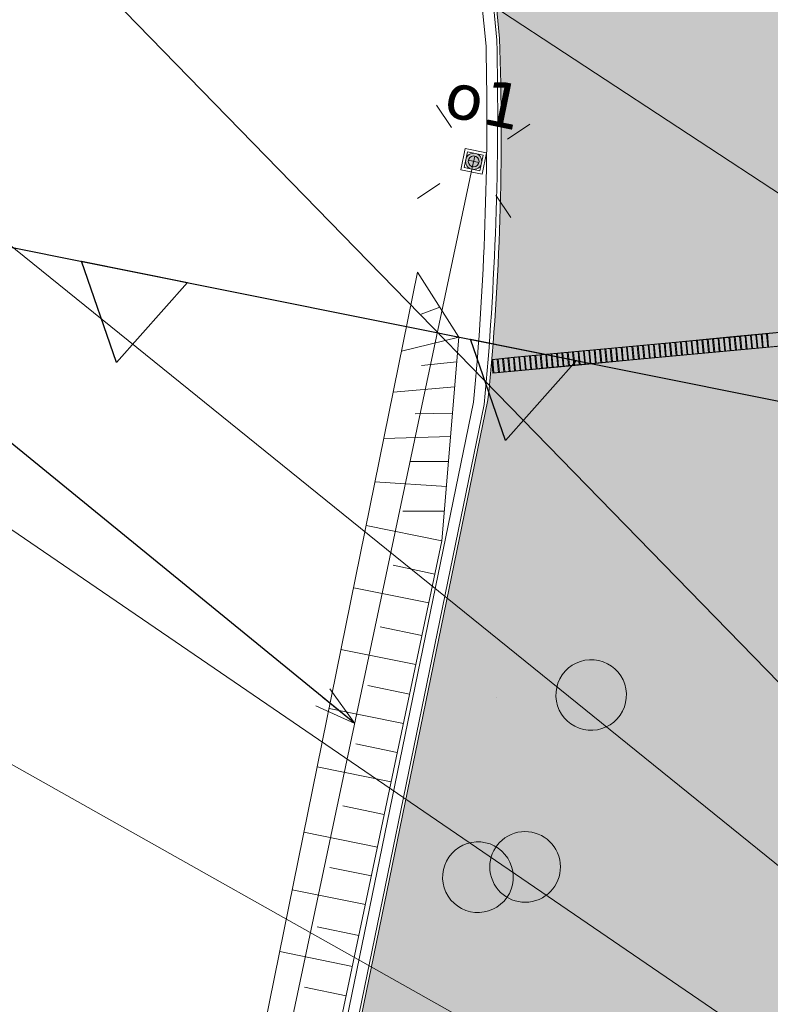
# Model space of a CAD drawing. Header units: metres. Extents: x -94 to 293, y -795 to -637.
# Tile 29 of 48: x 15 to 23, y -692 to -682. Entities that reach past the tile are written whole.
import ezdxf
from ezdxf.lldxf.tags import DXFTag
from ezdxf.xclip import XClip

# ---------------------------------------------------------------- set-up
doc = ezdxf.new("R2010")
doc.units = ezdxf.units.M
doc.header["$MEASUREMENT"] = 0
doc.header["$XCLIPFRAME"] = 0
for name, color, linetype, lineweight in [('0_Nr_pióra__16', 7, 'Continuous', 13), ('0_Nr_pióra__85', 7, 'Continuous', 13), ('_e Słupy ośw_Nr_pióra__1', 7, 'Continuous', 13), ('Mapa Poniatowa - do zatwierdzenia (3)_39_0_Nr_pióra__1', 7, 'Continuous', 13), ('PZT DRZEWA DO USUNIĘCIA _Nr_pióra__244', 7, 'Continuous', 20), ('PZT_Nr_pióra__1', 7, 'Continuous', 13), ('PZT_Nr_pióra__101', 7, 'Continuous', 5), ('PZT_Nr_pióra__18', 9, 'Continuous', 13), ('PZT_Nr_pióra__21', 7, 'Continuous', 25)]:
    doc.layers.add(name, color=color, linetype=linetype, lineweight=lineweight)
for name, color, linetype, lineweight, true_color in [('_e Opisy_Nr_pióra__218', 7, 'Continuous', 15, 0xd90005), ('_e_elektryka_Nr_pióra__218', 7, 'Continuous', 15, 0xd90005), ('PZT DRZEWA DO USUNIĘCIA _Nr_pióra__220', 7, 'Continuous', 5, 0xd90005), ('PZT_Nr_pióra__201', 7, 'Continuous', 5, 0x595959), ('PZT_Nr_pióra__212', 7, 'Continuous', 15, 0x5eaeff)]:
    doc.layers.add(name, color=color, linetype=linetype, lineweight=lineweight, true_color=true_color)
doc.layers.add('IS_Węzeł_sieci_kanalizacyjnej_-_opisy', color=7, linetype='Continuous')
doc.layers.add('PZT MDCP', color=7, linetype='Continuous')
doc.styles.add('GENERATED_STYLE_11', font='verdana.ttf')
tags = doc.linetypes.add('SOLID', pattern=[10, 10, 0]).pattern_tags.tags
tags[6:7] = [DXFTag(74, 4), DXFTag(75, 0), DXFTag(340, '0'), DXFTag(46, 0.0), DXFTag(50, 0.0), DXFTag(44, 0.0), DXFTag(45, 0.0)]
tags[4:5] = [DXFTag(74, 4), DXFTag(75, 0), DXFTag(340, '0'), DXFTag(46, 0.0), DXFTag(50, 0.0), DXFTag(44, 0.0), DXFTag(45, 0.0)]
doc.dimstyles.new('GENERATED_STYLE__3', dxfattribs={"dimtxt": 0.18, "dimasz": 0.456, "dimexe": 0.18, "dimexo": 0.0625, "dimgap": 0.09, "dimtad": 0, "dimtih": 1, "dimtoh": 1, "dimdec": 4, "dimzin": 0, "dimdsep": 46, "dimcen": 0.09, "dimadec": 0, "dimazin": 0, "dimtfac": 1, "dimtdec": 4, "dimtmove": 0, "dimatfit": 3, "dimldrblk": 'ARROWHEAD_3', "dimfxl": 1, "dimtolj": 1, "dimtzin": 0, "dimarcsym": 0})
picture_1 = doc.add_image_def('image1.tif', size_in_pixel=(3509, 6496))

# ---------------------------------------------------------------- blocks, each defined once
blk = doc.blocks.new('Rysunek_1_39', base_point=(43.899, -710.766))
at = {"layer": 'Mapa Poniatowa - do zatwierdzenia (3)_39_0_Nr_pióra__1'}
image = blk.add_image(picture_1, insert=(-93.597, -636.506), size_in_units=(148.519, 274.99), rotation=-90, dxfattribs=at)
image.set_boundary_path([(-0.5, -0.5), (3508.5, 6495.5)])
blk = doc.blocks.new('ARROWHEAD_3')
at = {"color": 0, "linetype": 'Continuous', "lineweight": 0}
blk.add_line((0, 0), (-1, 0), dxfattribs=at)
at = {"color": 0, "linetype": 'Continuous', "lineweight": 0, "flags": 128}
blk.add_lwpolyline([(-1, 0.2679), (0, 0), (-1, -0.2679)], dxfattribs=at)

msp = doc.modelspace()

# ---------------------------------------------------------------- hatches: boundary and pattern name
at = {"layer": '_e Słupy ośw_Nr_pióra__1', "linetype": 'Continuous'}
msp.add_hatch(color=256, dxfattribs=at).paths.add_polyline_path([(19.996, -683.147, 1), (20.17, -683.102, 1)])
at = {"layer": 'PZT DRZEWA DO USUNIĘCIA _Nr_pióra__220', "linetype": 'Continuous', "lineweight": 0, "true_color": 0xa20003}
for points in [[(21.013, -689.16, 1), (21.759, -688.923, 1)], [(20.28, -691.066, 1), (21.027, -690.829, 1)], [(19.757, -691.18, 1), (20.504, -690.943, 1)]]:
    msp.add_hatch(color=14, dxfattribs=at).paths.add_polyline_path(points)
at = {"layer": 'PZT DRZEWA DO USUNIĘCIA _Nr_pióra__244', "linetype": 'Continuous'}
for points in [[(21.278, -689.061, 1), (21.508, -689.021, 1)], [(20.546, -690.967, 1), (20.776, -690.927, 1)], [(20.022, -691.08, 1), (20.252, -691.041, 1)]]:
    msp.add_hatch(color=256, dxfattribs=at).paths.add_polyline_path(points)
at = {"layer": 'PZT_Nr_pióra__18', "linetype": 'Continuous', "lineweight": 0, "true_color": 0x606060, "transparency": 33554508}
h = msp.add_hatch(color=251, dxfattribs=at)
h.paths.add_polyline_path([(18.29, -695.274), (20.231, -685.827, 0.034274), (20.378, -681.83), (19.977, -677.615), (19.791, -676.888), (28.952, -678.724), (28.605, -679.741, 0.232055), (28.926, -682.12), (30.987, -684.805, 0.108584), (33.551, -686.482, 0.02167), (37.226, -687.41), (52.234, -690.497), (52.423, -690.536, 0.133896), (55.516, -689.796), (60.22, -686.318, 0.152322), (61.077, -685.165), (68.207, -686.595), (68.049, -687.367), (67.921, -687.476), (67.628, -687.732, 0.007662), (66.8, -688.48, 0.005567), (66.173, -689.078), (66.005, -689.243, 0.017405), (65.696, -689.561, 0.023469), (65.033, -690.353, 0.005902), (64.878, -690.562, 0.05924), (63.612, -692.835, 0.021782), (63.293, -693.721), (60.877, -705.482), (59.871, -710.38), (56.344, -709.656), (56.996, -706.482, 0.961191), (56.017, -706.281), (55.365, -709.454), (51.838, -708.73), (50.832, -713.628), (47.306, -712.903), (49.157, -703.891, 0.352559), (48.594, -702.966), (32.617, -699.677, 0.414214), (31.615, -700.332), (30.778, -704.404), (17.456, -701.667), (18.462, -696.769)])
h.paths.add_polyline_path([(34.113, -697.511), (35.602, -690.262), (47.063, -692.616), (45.574, -699.865)], flags=0)
h = msp.add_hatch(color=251, dxfattribs=at)
h.paths.add_polyline_path([(18.29, -695.274), (20.231, -685.827, 0.034274), (20.378, -681.83), (19.977, -677.615), (19.791, -676.888), (28.952, -678.724), (28.605, -679.741, 0.232055), (28.926, -682.12), (30.987, -684.805, 0.108584), (33.551, -686.482, 0.02167), (37.226, -687.41), (52.234, -690.497), (52.423, -690.536, 0.133896), (55.516, -689.796), (60.22, -686.318, 0.152322), (61.077, -685.165), (68.207, -686.595), (68.049, -687.367), (67.921, -687.476), (67.628, -687.732, 0.007662), (66.8, -688.48, 0.005567), (66.173, -689.078), (66.005, -689.243, 0.017405), (65.696, -689.561, 0.023469), (65.033, -690.353, 0.005902), (64.878, -690.562, 0.05924), (63.612, -692.835, 0.021782), (63.293, -693.721), (60.877, -705.482), (57.35, -704.758), (56.996, -706.482, 0.961191), (56.017, -706.281), (56.371, -704.557), (49.318, -703.108), (49.157, -703.891, 0.352559), (48.594, -702.966), (32.617, -699.677, 0.414214), (31.615, -700.332), (31.784, -699.506), (18.315, -696.739)])
h.paths.add_polyline_path([(34.113, -697.511), (35.602, -690.262), (47.063, -692.616), (45.574, -699.865)], flags=0)

# ---------------------------------------------------------------- linework, layer by layer
at = {"layer": '0_Nr_pióra__16', "linetype": 'Continuous'}
for p, q in [((22.385, -685.123), (22.399, -685.272)), ((22.435, -685.122), (22.449, -685.271)), ((22.444, -685.117), (22.458, -685.267)), ((22.494, -685.116), (22.509, -685.265)), ((22.504, -685.112), (22.518, -685.261)), ((22.554, -685.11), (22.568, -685.26)), ((22.564, -685.106), (22.578, -685.255)), ((22.614, -685.105), (22.628, -685.254)), ((22.624, -685.1), (22.638, -685.25)), ((22.674, -685.099), (22.688, -685.248)), ((22.683, -685.095), (22.697, -685.244)), ((22.733, -685.094), (22.747, -685.243)), ((22.743, -685.089), (22.757, -685.238)), ((22.793, -685.088), (22.807, -685.237)), ((22.803, -685.084), (22.817, -685.233)), ((22.853, -685.082), (22.867, -685.232)), ((22.862, -685.078), (22.877, -685.227)), ((22.972, -685.071), (22.986, -685.22)), ((22.982, -685.067), (22.996, -685.216)), ((23.032, -685.065), (23.046, -685.215)), ((23.042, -685.061), (23.056, -685.21)), ((23.092, -685.06), (23.106, -685.209)), ((23.101, -685.055), (23.115, -685.205)), ((23.152, -685.054), (23.166, -685.204)), ((23.161, -685.05), (23.175, -685.199)), ((23.211, -685.049), (23.225, -685.198)), ((23.221, -685.044), (23.235, -685.194)), ((23.271, -685.043), (23.285, -685.192)), ((23.281, -685.039), (23.295, -685.188)), ((23.331, -685.037), (23.345, -685.187)), ((23.34, -685.033), (23.354, -685.182)), ((21.24, -685.234), (21.254, -685.383)), ((21.25, -685.23), (21.264, -685.379)), ((21.3, -685.228), (21.314, -685.378)), ((21.309, -685.224), (21.323, -685.373)), ((21.36, -685.223), (21.374, -685.372)), ((21.369, -685.218), (21.383, -685.368)), ((21.419, -685.217), (21.433, -685.367)), ((21.429, -685.213), (21.443, -685.362)), ((21.479, -685.212), (21.493, -685.361)), ((21.489, -685.207), (21.503, -685.357)), ((21.539, -685.206), (21.553, -685.355)), ((21.548, -685.202), (21.562, -685.351)), ((21.598, -685.2), (21.612, -685.35)), ((21.608, -685.196), (21.622, -685.345)), ((21.658, -685.195), (21.672, -685.344)), ((21.668, -685.19), (21.682, -685.34)), ((21.778, -685.183), (21.792, -685.333)), ((21.787, -685.179), (21.801, -685.328)), ((21.837, -685.178), (21.851, -685.327)), ((21.847, -685.173), (21.861, -685.323)), ((21.897, -685.172), (21.911, -685.322)), ((21.907, -685.168), (21.921, -685.317)), ((21.957, -685.167), (21.971, -685.316)), ((21.966, -685.162), (21.981, -685.312)), ((22.017, -685.161), (22.031, -685.31)), ((22.026, -685.157), (22.04, -685.306)), ((22.076, -685.155), (22.09, -685.305)), ((22.086, -685.151), (22.1, -685.3)), ((22.136, -685.15), (22.15, -685.299)), ((22.146, -685.145), (22.16, -685.295)), ((22.196, -685.144), (22.21, -685.293)), ((22.205, -685.14), (22.219, -685.289)), ((22.256, -685.138), (22.27, -685.288)), ((22.265, -685.134), (22.279, -685.283)), ((22.375, -685.127), (22.389, -685.277)), ((20.284, -685.324), (20.298, -685.473)), ((20.294, -685.32), (20.308, -685.469)), ((20.344, -685.318), (20.358, -685.468)), ((20.354, -685.314), (20.368, -685.463)), ((20.404, -685.313), (20.418, -685.462)), ((20.413, -685.308), (20.427, -685.458)), ((20.463, -685.307), (20.478, -685.456)), ((20.473, -685.303), (20.487, -685.452)), ((20.583, -685.296), (20.597, -685.445)), ((20.593, -685.292), (20.607, -685.441)), ((20.643, -685.29), (20.657, -685.44)), ((20.652, -685.286), (20.666, -685.435)), ((20.702, -685.285), (20.716, -685.434)), ((20.712, -685.28), (20.726, -685.43)), ((20.762, -685.279), (20.776, -685.428)), ((20.772, -685.275), (20.786, -685.424)), ((20.822, -685.273), (20.836, -685.423)), ((20.831, -685.269), (20.846, -685.418)), ((20.882, -685.268), (20.896, -685.417)), ((20.891, -685.263), (20.905, -685.413)), ((20.941, -685.262), (20.955, -685.411)), ((20.951, -685.258), (20.965, -685.407)), ((21.001, -685.257), (21.015, -685.406)), ((21.011, -685.252), (21.025, -685.401)), ((21.061, -685.251), (21.075, -685.4)), ((21.07, -685.247), (21.084, -685.396)), ((21.18, -685.24), (21.194, -685.389)), ((21.19, -685.235), (21.204, -685.385))]:
    msp.add_line(p, q, dxfattribs=at)
at = {"layer": '0_Nr_pióra__16', "linetype": 'Continuous', "flags": 128}
for points in [[(22.936, -685.222), (23.534, -685.165), (23.52, -685.016), (22.922, -685.072)], [(22.329, -685.282), (22.927, -685.226), (22.913, -685.077), (22.315, -685.133)], [(22.339, -685.278), (22.936, -685.222), (22.922, -685.072), (22.325, -685.128)], [(22.927, -685.226), (23.524, -685.17), (23.51, -685.02), (22.913, -685.077)], [(21.135, -685.395), (21.732, -685.338), (21.718, -685.189), (21.121, -685.245)], [(21.144, -685.39), (21.742, -685.334), (21.728, -685.185), (21.13, -685.241)], [(21.732, -685.338), (22.329, -685.282), (22.315, -685.133), (21.718, -685.189)], [(21.742, -685.334), (22.339, -685.278), (22.325, -685.128), (21.728, -685.185)], [(20.297, -685.473), (20.537, -685.451), (20.523, -685.301), (20.283, -685.324)], [(20.307, -685.469), (20.547, -685.446), (20.533, -685.297), (20.293, -685.32)], [(20.537, -685.451), (21.135, -685.395), (21.121, -685.245), (20.523, -685.301)], [(20.547, -685.446), (21.144, -685.39), (21.13, -685.241), (20.533, -685.297)]]:
    msp.add_lwpolyline(points, close=True, dxfattribs=at)
at = {"layer": '_e_elektryka_Nr_pióra__218', "linetype": 'Continuous'}
msp.add_line((20.331, -689.064), (20.332, -689.064), dxfattribs=at)
at = {"layer": '_e_elektryka_Nr_pióra__218', "linetype": 'Continuous', "flags": 128}
for points in [[(19.836, -682.75), (19.672, -682.501)], [(20.707, -682.713), (20.458, -682.878)], [(20.083, -683.125), (17.967, -693.122), (17.591, -694.2)], [(20.142, -683.137), (20.025, -683.113)], [(20.071, -683.183), (20.095, -683.066)], [(19.709, -683.372), (19.46, -683.536)], [(20.495, -683.748), (20.33, -683.499)]]:
    msp.add_lwpolyline(points, dxfattribs=at)
for points in [[(20.176, -683.266), (19.942, -683.218), (19.99, -682.983), (20.224, -683.032)], [(20.153, -683.23), (19.977, -683.194), (20.013, -683.019), (20.189, -683.055)]]:
    msp.add_lwpolyline(points, close=True, dxfattribs=at)
at = {"layer": '_e_elektryka_Nr_pióra__218', "linetype": 'Continuous'}
for radius in [0.0897, 0.0598]:
    msp.add_circle((20.083, -683.125), radius, dxfattribs=at)
at = {"layer": 'IS_Węzeł_sieci_kanalizacyjnej_-_opisy', "linetype": 'SOLID', "lineweight": 20, "ltscale": 10}
for p, q in [((13.374, -676.853), (25.619, -684.895)), ((14.103, -679.295), (30.968, -696.604)), ((13.497, -682.888), (32.653, -698.357)), ((12.884, -685.794), (26.993, -695.43)), ((13.012, -688.715), (31.971, -699.383))]:
    msp.add_line(p, q, dxfattribs=at)
at = {"layer": 'PZT DRZEWA DO USUNIĘCIA _Nr_pióra__244', "linetype": 'Continuous', "flags": 128}
for points in [[(21.013, -689.16, 1), (21.759, -688.923, 1)], [(20.28, -691.066, 1), (21.027, -690.829, 1)], [(19.757, -691.18, 1), (20.504, -690.943, 1)]]:
    msp.add_lwpolyline(points, format="xyb", close=True, dxfattribs=at)
at = {"layer": 'PZT_Nr_pióra__1', "linetype": 'Continuous', "flags": 128}
msp.add_lwpolyline([(17.505, -695.317), (17.759, -695.369, 0.414214), (18.172, -695.097), (20.083, -685.796, 0.028297), (20.221, -681.849), (19.796, -677.652, 0.043286), (19.552, -676.84)], format="xyb", dxfattribs=at)
at = {"layer": 'PZT_Nr_pióra__101', "linetype": 'Continuous', "flags": 128}
for points in [[(17.598, -695.459), (17.853, -695.511, 0.414214), (18.266, -695.238), (20.201, -685.82, 0.02872), (20.34, -681.78), (19.942, -677.618, 0.049302), (19.709, -676.871)], [(17.622, -695.494), (17.877, -695.546, 0.414214), (18.29, -695.274), (20.242, -685.77, 0.033823), (20.37, -681.761), (19.977, -677.615, 0.016674), (19.792, -676.888)]]:
    msp.add_lwpolyline(points, format="xyb", dxfattribs=at)
at = {"layer": 'PZT_Nr_pióra__21', "linetype": 'Continuous', "flags": 128}
msp.add_lwpolyline([(10.226, -683.129), (74.585, -696.033)], dxfattribs=at)
for points in [[(16.91, -684.469), (16.121, -685.354), (15.733, -684.233)], [(21.224, -685.334), (20.435, -686.219), (20.048, -685.098)]]:
    msp.add_lwpolyline(points, close=True, dxfattribs=at)
at = {"layer": 'PZT_Nr_pióra__212', "linetype": 'Continuous'}
for p, q in [((19.708, -684.74), (19.501, -684.819)), ((19.92, -685.073), (19.282, -685.231)), ((19.897, -685.349), (19.504, -685.39)), ((19.874, -685.625), (19.19, -685.683)), ((19.849, -685.917), (19.436, -685.923)), ((19.827, -686.177), (19.086, -686.196)), ((19.804, -686.453), (19.379, -686.453)), ((19.781, -686.729), (18.988, -686.678)), ((19.757, -687.005), (19.298, -687.005)), ((19.73, -687.331), (18.89, -687.161)), ((19.652, -687.7), (19.191, -687.603)), ((19.585, -688.02), (18.755, -687.852)), ((19.509, -688.382), (19.048, -688.285)), ((19.441, -688.705), (18.611, -688.537)), ((19.372, -689.031), (18.911, -688.935)), ((19.304, -689.357), (18.479, -689.19)), ((19.236, -689.68), (18.775, -689.583)), ((19.168, -690.003), (18.348, -689.837)), ((19.092, -690.366), (18.631, -690.269)), ((19.016, -690.728), (18.2, -690.563)), ((18.949, -691.046), (18.487, -690.953)), ((18.882, -691.364), (18.071, -691.2)), ((18.81, -691.707), (18.349, -691.611)), ((18.738, -692.05), (17.932, -691.887)), ((18.669, -692.376), (18.209, -692.279))]:
    msp.add_line(p, q, dxfattribs=at)
at = {"layer": 'PZT_Nr_pióra__212', "linetype": 'Continuous', "flags": 128}
msp.add_lwpolyline([(18.36, -693.849), (19.73, -687.331), (19.92, -685.073), (19.46, -684.352), (17.132, -695.833), (17.252, -695.474)], close=True, dxfattribs=at)

# ---------------------------------------------------------------- block references
at = {"layer": 'PZT MDCP', "linetype": 'Continuous'}
ref = msp.add_blockref('Rysunek_1_39', (43.899, -710.766), dxfattribs=at)
XClip(ref).set_block_clipping_path([(-93.5966232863, -785.025747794), (181.3936544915, -636.5063033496)])

# ---------------------------------------------------------------- texts
at = {"layer": '_e Opisy_Nr_pióra__218', "linetype": 'Continuous', "insert": (19.832, -682.125), "char_height": 0.5, "attachment_point": 1, "rotation": 348.4163, "style": 'GENERATED_STYLE_11'}
msp.add_mtext('\\A1;{\\fVerdana|b0|i0|c238|p38;o1}', dxfattribs=at)

# ---------------------------------------------------------------- leaders
at = {"layer": '0_Nr_pióra__85', "linetype": 'Continuous', "annotation_type": 0, "has_hookline": 1, "hookline_direction": 1, "text_width": 11.637}
msp.add_leader([(18.764, -689.356), (9.526, -681.825), (9.182, -681.825)], dimstyle='GENERATED_STYLE__3', dxfattribs=at)
at = {"layer": 'PZT_Nr_pióra__1', "linetype": 'Continuous', "annotation_type": 0, "has_hookline": 1, "hookline_direction": 1, "text_width": 6.109}
msp.add_leader([(16.131, -703.25), (4.9, -690.529), (4.733, -690.529)], dimstyle='GENERATED_STYLE__3', dxfattribs=at)
at = {"layer": 'PZT_Nr_pióra__201', "linetype": 'Continuous', "annotation_type": 0, "has_hookline": 1, "hookline_direction": 1, "text_width": 10.987}
msp.add_leader([(28.63, -705.002), (8.26, -686.971), (7.208, -686.971)], dimstyle='GENERATED_STYLE__3', dxfattribs=at)

doc.saveas('drawing.dxf')
